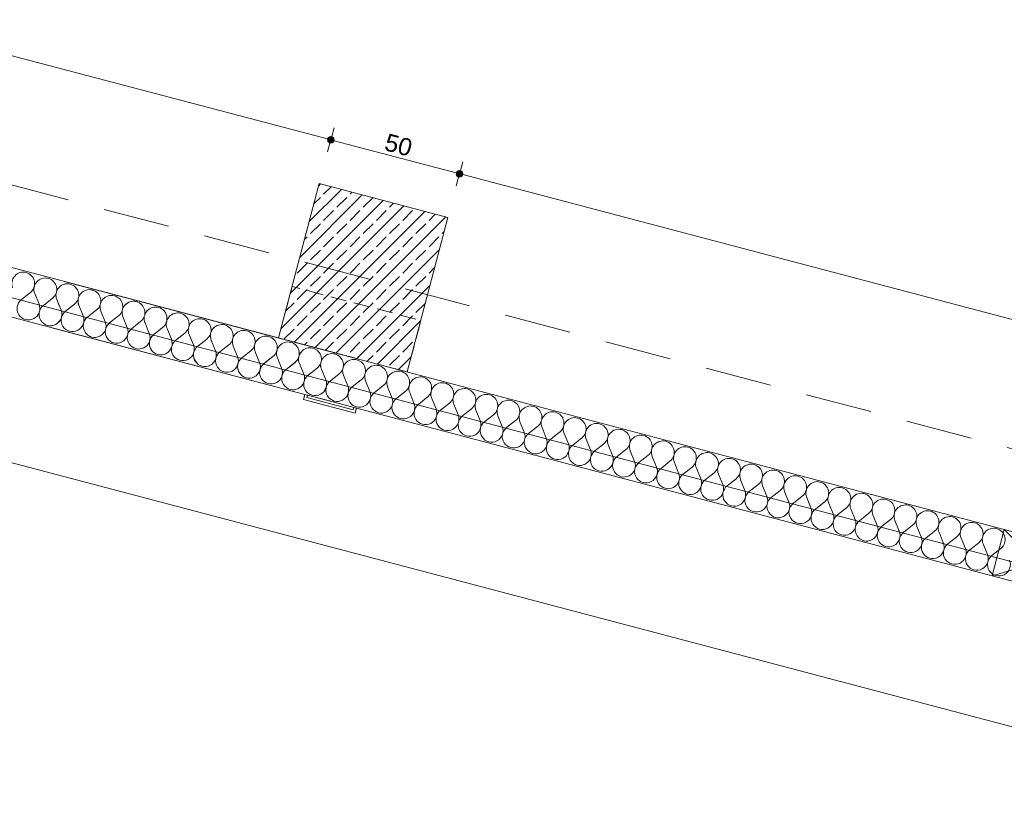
# Model space of a CAD drawing. Header units: millimetres. Extents: x -176817 to 18864955, y -12996033 to 201123.
# Tile 37 of 256: x 67437 to 71136, y 14488 to 17410. Entities that reach past the tile are written whole.
import ezdxf
from ezdxf.enums import TextEntityAlignment as Align

# ---------------------------------------------------------------- set-up
doc = ezdxf.new("R2010")
doc.units = ezdxf.units.MM
doc.header["$MEASUREMENT"] = 0
for name, pattern in [('Krawędzie ukryte', [170, 120, -50]), ('Przerywana długa', [390, 250, -140]), ('Przerywana gęsta', [90, 60, -30])]:
    doc.linetypes.add(name, pattern=pattern)
for name, color, linetype in [('213-A Wymiarowanie wewnętrzne', 7, 'Continuous'), ('231-A Ściany zewnętrzne', 7, 'Continuous'), ('291-A Obróbka blacharska', 7, 'Continuous'), ('292-PPOŻ - Linie', 7, 'Continuous'), ('410-K Osie', 7, 'Continuous'), ('440-K Słupy', 7, 'Continuous')]:
    doc.layers.add(name, color=color, linetype=linetype)
doc.styles.add('STYL_AUTOMATYCZNY_4', font='arial.ttf')
doc.styles.add('STYL_AUTOMATYCZNY_8', font='ARIALN.TTF')
doc.dimstyles.new('STYL_AUTOMATYCZNY__2', dxfattribs={"dimtxt": 64.999998, "dimasz": 47.5, "dimexe": 0.18, "dimexo": 0.0625, "dimgap": 0, "dimtad": 1, "dimdec": 1, "dimlfac": 0.1, "dimzin": 0, "dimdsep": 46, "dimtxsty": 'STYL_AUTOMATYCZNY_4', "dimblk": 'ARROWHEAD_11', "dimblk1": 'ARROWHEAD_11', "dimblk2": 'ARROWHEAD_11', "dimcen": 0.09, "dimclrd": 1, "dimclre": 1, "dimclrt": 1, "dimazin": 0, "dimtfac": 1, "dimtdec": 4, "dimtmove": 0, "dimatfit": 3, "dimfxl": 0, "dimtolj": 1, "dimtzin": 0, "dimarcsym": 0})
doc.dimstyles.new('STYL_AUTOMATYCZNY__3', dxfattribs={"dimtxt": 64.999998, "dimasz": 47.5, "dimexe": 0.18, "dimexo": 0.0625, "dimgap": 0, "dimtad": 1, "dimdec": 1, "dimlfac": 0.1, "dimzin": 0, "dimdsep": 46, "dimtxsty": 'STYL_AUTOMATYCZNY_4', "dimblk": 'ARROWHEAD_11', "dimblk1": 'ARROWHEAD_11', "dimblk2": 'ARROWHEAD_11', "dimcen": 0.09, "dimclrd": 30, "dimclre": 30, "dimclrt": 30, "dimazin": 0, "dimtfac": 1, "dimtdec": 4, "dimtmove": 0, "dimatfit": 3, "dimfxl": 0, "dimtolj": 1, "dimtzin": 0, "dimarcsym": 0})

# ---------------------------------------------------------------- blocks, each defined once
blk = doc.blocks.new('Strop_49_2', base_point=(68409.3, 16214.2))
at = {"layer": '440-K Słupy', "color": 7, "linetype": 'Przerywana gęsta', "lineweight": 0, "flags": 128}
blk.add_lwpolyline([(68409.3, 16214.2), (68892.8, 16086.6), (68943.8, 16280), (68460.3, 16407.5)], close=True, dxfattribs=at)
blk = doc.blocks.new('*X1315')
at = {"layer": '231-A Ściany zewnętrzne', "color": 7, "linetype": 'Continuous', "lineweight": 0}
for p, q in [((67442.9, 16358.3), (67476.6, 16384.9)), ((67509.2, 16340.8), (67493.1, 16380.6)), ((67525.8, 16336.5), (67559.4, 16363.1)), ((67592.1, 16319), (67576, 16358.7)), ((67608.7, 16314.6), (67642.3, 16341.2)), ((67675, 16297.1), (67658.9, 16336.8)), ((67691.6, 16292.7), (67725.2, 16319.3)), ((67757.9, 16275.2), (67741.8, 16315)), ((67774.5, 16270.9), (67808.1, 16297.5)), ((67840.8, 16253.4), (67824.6, 16293.1)), ((67857.3, 16249), (67890.9, 16275.6)), ((67923.6, 16231.5), (67907.5, 16271.2)), ((67940.2, 16227.1), (67973.8, 16253.7)), ((68006.5, 16209.6), (67990.4, 16249.3)), ((68023.1, 16205.3), (68056.7, 16231.8)), ((68089.4, 16187.8), (68073.3, 16227.5)), ((68106, 16183.4), (68139.6, 16210)), ((68172.3, 16165.9), (68156.1, 16205.6)), ((68188.8, 16161.5), (68222.5, 16188.1)), ((68255.1, 16144), (68239, 16183.7)), ((68271.7, 16139.6), (68305.3, 16166.2)), ((68338, 16122.2), (68321.9, 16161.9)), ((68354.6, 16117.8), (68388.2, 16144.4)), ((68420.9, 16100.3), (68404.8, 16140)), ((68437.5, 16095.9), (68471.1, 16122.5)), ((68503.8, 16078.4), (68487.7, 16118.1)), ((68520.3, 16074), (68554, 16100.6)), ((68586.7, 16056.5), (68570.5, 16096.3)), ((68603.2, 16052.2), (68630.9, 16074.1))]:
    blk.add_line(p, q, dxfattribs=at)
for centre, start, end in [((67450, 16418.5), 75.218, 202.0879), ((67450, 16418.5), 308.3481, 75.218), ((67532.8, 16396.7), 75.218, 202.0879), ((67532.8, 16396.7), 308.3481, 75.218), ((67615.7, 16374.8), 75.218, 202.0879), ((67615.7, 16374.8), 308.3481, 75.218), ((67698.6, 16352.9), 75.218, 202.0879), ((67698.6, 16352.9), 308.3481, 75.218), ((67469.5, 16324.7), 128.3481, 22.0879), ((67781.5, 16331.1), 75.218, 202.0879), ((67781.5, 16331.1), 308.3481, 75.218), ((67552.4, 16302.9), 128.3481, 22.0879), ((67864.4, 16309.2), 75.218, 202.0879), ((67864.4, 16309.2), 308.3481, 75.218), ((67947.2, 16287.3), 75.218, 202.0879), ((67947.2, 16287.3), 308.3481, 75.218), ((67635.3, 16281), 128.3481, 22.0879), ((67718.2, 16259.1), 128.3481, 22.0879), ((68030.1, 16265.5), 75.218, 202.0879), ((68030.1, 16265.5), 308.3481, 75.218), ((68113, 16243.6), 75.218, 202.0879), ((68113, 16243.6), 308.3481, 75.218), ((67801, 16237.3), 128.3481, 22.0879), ((67883.9, 16215.4), 128.3481, 22.0879), ((68195.9, 16221.7), 75.218, 202.0879), ((68195.9, 16221.7), 308.3481, 75.218), ((68278.7, 16199.9), 75.218, 202.0879), ((67966.8, 16193.5), 128.3481, 22.0879), ((68049.7, 16171.6), 128.3481, 22.0879), ((68278.7, 16199.9), 308.3481, 75.218), ((68361.6, 16178), 75.218, 202.0879), ((68361.6, 16178), 308.3481, 75.218), ((68132.6, 16149.8), 128.3481, 22.0879), ((68444.5, 16156.1), 75.218, 202.0879), ((68444.5, 16156.1), 308.3481, 75.218), ((68527.4, 16134.2), 75.218, 202.0879), ((68527.4, 16134.2), 308.3481, 75.218), ((68215.4, 16127.9), 128.3481, 22.0879), ((68298.3, 16106), 128.3481, 22.0879), ((68610.2, 16112.4), 75.218, 202.0879), ((68610.2, 16112.4), 31.2695, 75.218), ((68381.2, 16084.2), 128.3481, 22.0879), ((68464.1, 16062.3), 128.3481, 22.0879), ((68546.9, 16040.4), 128.3481, 22.0879), ((68629.8, 16018.6), 128.3481, 237.4004)]:
    blk.add_arc(centre, 42.9, start, end, dxfattribs=at)
blk = doc.blocks.new('Ściana_166_2', base_point=(37710.1, 24314.9))
at = {"layer": '231-A Ściany zewnętrzne', "color": 7, "linetype": 'Continuous', "lineweight": 0, "flags": 128}
for points in [[(68651, 16150.4), (55955.7, 19500.3)], [(63364.5, 17359.2), (68508.4, 16001.8)], [(68518.1, 15999.3), (68605.1, 15976.3)]]:
    blk.add_lwpolyline(points, dxfattribs=at)
at = {"layer": '231-A Ściany zewnętrzne', "color": 7, "lineweight": 0}
blk.add_blockref('*X1315', (0, 0), dxfattribs=at)
blk = doc.blocks.new('Słup_223_2', base_point=(68727.6, 16440.4))
at = {"layer": '440-K Słupy', "linetype": 'Continuous', "lineweight": 0, "true_color": 0x000000}
h = blk.add_hatch(dxfattribs=at)
h.set_pattern_fill('Beton_zbrojony_0002', color=18, style=0, pattern_type=2)
h.set_pattern_definition([(45, (0, 0), (-49.497475, 49.497475), []), (45, (-24.75, 24.75), (-49.497475, 49.497475), [52.5, -17.5])])
h.paths.add_polyline_path([(68562.4, 16794.3), (68409.3, 16214.2), (68651, 16150.4), (68892.8, 16086.6), (69045.8, 16666.7)])
at = {"layer": '440-K Słupy', "color": 7, "linetype": 'Continuous', "lineweight": 0, "flags": 128}
blk.add_lwpolyline([(68892.8, 16086.6), (69045.8, 16666.7), (68562.4, 16794.3), (68409.3, 16214.2)], dxfattribs=at)
blk = doc.blocks.new('Słup_224_2', base_point=(68605.1, 15976.3))
at = {"layer": '291-A Obróbka blacharska', "color": 7, "linetype": 'Continuous', "lineweight": 0, "flags": 128}
blk.add_lwpolyline([(68696.6, 15931.4), (68701.8, 15950.7), (68692.1, 15953.3), (68689.5, 15943.6), (68515.6, 15989.7), (68518.1, 15999.4), (68508.5, 16001.9), (68503.3, 15982.6)], close=True, dxfattribs=at)
blk = doc.blocks.new('*X2189')
at = {"layer": '231-A Ściany zewnętrzne', "color": 7, "linetype": 'Continuous', "lineweight": 0}
for p, q in [((67592.1, 16319), (67581.8, 16344.3)), ((67608.7, 16314.6), (67642.3, 16341.2)), ((67675, 16297.1), (67658.9, 16336.8)), ((67691.6, 16292.7), (67725.2, 16319.3)), ((67757.9, 16275.2), (67741.8, 16315)), ((67774.5, 16270.9), (67808.1, 16297.5)), ((67840.8, 16253.4), (67824.6, 16293.1)), ((67857.3, 16249), (67890.9, 16275.6)), ((67923.6, 16231.5), (67907.5, 16271.2)), ((67940.2, 16227.1), (67973.8, 16253.7)), ((68006.5, 16209.6), (67990.4, 16249.3)), ((68023.1, 16205.3), (68056.7, 16231.8)), ((68089.4, 16187.8), (68073.3, 16227.5)), ((68106, 16183.4), (68139.6, 16210)), ((68172.3, 16165.9), (68156.1, 16205.6)), ((68188.8, 16161.5), (68222.5, 16188.1)), ((68255.1, 16144), (68239, 16183.7)), ((68271.7, 16139.6), (68305.3, 16166.2)), ((68338, 16122.2), (68321.9, 16161.9)), ((68354.6, 16117.8), (68388.2, 16144.4)), ((68420.9, 16100.3), (68404.8, 16140)), ((68437.5, 16095.9), (68471.1, 16122.5)), ((68503.8, 16078.4), (68487.7, 16118.1)), ((68520.3, 16074), (68554, 16100.6)), ((68586.7, 16056.5), (68570.5, 16096.3)), ((68603.2, 16052.2), (68636.8, 16078.8)), ((68669.5, 16034.7), (68653.4, 16074.4)), ((68686.1, 16030.3), (68719.7, 16056.9)), ((68752.4, 16012.8), (68736.3, 16052.5)), ((68769, 16008.4), (68802.6, 16035)), ((68835.3, 15990.9), (68819.2, 16030.7)), ((68851.9, 15986.6), (68885.5, 16013.2)), ((68918.2, 15969.1), (68902, 16008.8)), ((68934.7, 15964.7), (68968.3, 15991.3)), ((69001, 15947.2), (68984.9, 15986.9)), ((69017.6, 15942.8), (69051.2, 15969.4)), ((69083.9, 15925.3), (69067.8, 15965)), ((69100.5, 15921), (69134.1, 15947.5)), ((69166.8, 15903.5), (69150.7, 15943.2)), ((69183.4, 15899.1), (69217, 15925.7)), ((69249.7, 15881.6), (69233.6, 15921.3)), ((69266.2, 15877.2), (69299.9, 15903.8)), ((69332.5, 15859.7), (69316.4, 15899.4)), ((69349.1, 15855.3), (69382.7, 15881.9)), ((69415.4, 15837.9), (69399.3, 15877.6)), ((69432, 15833.5), (69465.6, 15860.1)), ((69498.3, 15816), (69482.2, 15855.7)), ((69514.9, 15811.6), (69548.5, 15838.2)), ((69581.2, 15794.1), (69565.1, 15833.8)), ((69597.8, 15789.7), (69631.4, 15816.3)), ((69664.1, 15772.2), (69647.9, 15812)), ((69680.6, 15767.9), (69714.2, 15794.5)), ((69746.9, 15750.4), (69730.8, 15790.1)), ((69763.5, 15746), (69797.1, 15772.6)), ((69829.8, 15728.5), (69813.7, 15768.2)), ((69846.4, 15724.1), (69880, 15750.7)), ((69912.7, 15706.6), (69896.6, 15746.3)), ((69929.3, 15702.3), (69962.9, 15728.9)), ((69995.6, 15684.8), (69979.5, 15724.5)), ((70012.1, 15680.4), (70045.8, 15707)), ((70078.4, 15662.9), (70062.3, 15702.6)), ((70095, 15658.5), (70128.6, 15685.1)), ((70161.3, 15641), (70145.2, 15680.7)), ((70177.9, 15636.7), (70211.5, 15663.2)), ((70244.2, 15619.2), (70228.1, 15658.9)), ((70260.8, 15614.8), (70294.4, 15641.4)), ((70327.1, 15597.3), (70311, 15637)), ((70343.7, 15592.9), (70377.3, 15619.5)), ((70410, 15575.4), (70393.8, 15615.1)), ((70426.5, 15571), (70460.1, 15597.6)), ((70492.8, 15553.6), (70476.7, 15593.3)), ((70509.4, 15549.2), (70543, 15575.8)), ((70575.7, 15531.7), (70559.6, 15571.4)), ((70592.3, 15527.3), (70625.9, 15553.9)), ((70658.6, 15509.8), (70642.5, 15549.5)), ((70675.2, 15505.4), (70708.8, 15532)), ((70741.5, 15487.9), (70725.4, 15527.7)), ((70758, 15483.6), (70791.7, 15510.2)), ((70824.3, 15466.1), (70808.2, 15505.8)), ((70840.9, 15461.7), (70874.5, 15488.3)), ((70907.2, 15444.2), (70891.1, 15483.9)), ((70923.8, 15439.8), (70957.4, 15466.4)), ((70990.1, 15422.3), (70974, 15462)), ((71006.7, 15418), (71040.3, 15444.6)), ((71073, 15400.5), (71056.9, 15440.2)), ((71089.6, 15396.1), (71123.2, 15422.7))]:
    blk.add_line(p, q, dxfattribs=at)
for centre, start, end in [((67615.7, 16374.8), 75.218, 110.8965), ((67615.7, 16374.8), 308.3481, 75.218), ((67698.6, 16352.9), 75.218, 202.0879), ((67698.6, 16352.9), 308.3481, 75.218), ((67781.5, 16331.1), 75.218, 202.0879), ((67781.5, 16331.1), 308.3481, 75.218), ((67552.4, 16302.9), 279.8485, 22.0879), ((67864.4, 16309.2), 75.218, 202.0879), ((67864.4, 16309.2), 308.3481, 75.218), ((67947.2, 16287.3), 75.218, 202.0879), ((67947.2, 16287.3), 308.3481, 75.218), ((67635.3, 16281), 128.3481, 22.0879), ((67718.2, 16259.1), 128.3481, 22.0879), ((68030.1, 16265.5), 75.218, 202.0879), ((68030.1, 16265.5), 308.3481, 75.218), ((68113, 16243.6), 75.218, 202.0879), ((68113, 16243.6), 308.3481, 75.218), ((67801, 16237.3), 128.3481, 22.0879), ((67883.9, 16215.4), 128.3481, 22.0879), ((68195.9, 16221.7), 75.218, 202.0879), ((68195.9, 16221.7), 308.3481, 75.218), ((68278.7, 16199.9), 75.218, 202.0879), ((67966.8, 16193.5), 128.3481, 22.0879), ((68049.7, 16171.6), 128.3481, 22.0879), ((68278.7, 16199.9), 308.3481, 75.218), ((68361.6, 16178), 75.218, 202.0879), ((68361.6, 16178), 308.3481, 75.218), ((68132.6, 16149.8), 128.3481, 22.0879), ((68444.5, 16156.1), 75.218, 202.0879), ((68444.5, 16156.1), 308.3481, 75.218), ((68527.4, 16134.2), 75.218, 202.0879), ((68527.4, 16134.2), 308.3481, 75.218), ((68215.4, 16127.9), 128.3481, 22.0879), ((68298.3, 16106), 128.3481, 22.0879), ((68610.2, 16112.4), 75.218, 202.0879), ((68610.2, 16112.4), 308.3481, 75.218), ((68693.1, 16090.5), 75.218, 202.0879), ((68693.1, 16090.5), 308.3481, 75.218), ((68381.2, 16084.2), 128.3481, 22.0879), ((68464.1, 16062.3), 128.3481, 22.0879), ((68776, 16068.6), 75.218, 202.0879), ((68776, 16068.6), 308.3481, 75.218), ((68546.9, 16040.4), 128.3481, 22.0879), ((68858.9, 16046.8), 75.218, 202.0879), ((68858.9, 16046.8), 308.3481, 75.218), ((68941.8, 16024.9), 75.218, 202.0879), ((68941.8, 16024.9), 308.3481, 75.218), ((68629.8, 16018.6), 128.3481, 22.0879), ((68712.7, 15996.7), 128.3481, 22.0879), ((69024.6, 16003), 75.218, 202.0879), ((69024.6, 16003), 308.3481, 75.218), ((69107.5, 15981.2), 75.218, 202.0879), ((69107.5, 15981.2), 308.3481, 75.218), ((68795.6, 15974.8), 128.3481, 22.0879), ((68878.4, 15953), 128.3481, 22.0879), ((69190.4, 15959.3), 75.218, 202.0879), ((69190.4, 15959.3), 308.3481, 75.218), ((68961.3, 15931.1), 128.3481, 22.0879), ((69273.3, 15937.4), 75.218, 202.0879), ((69273.3, 15937.4), 308.3481, 75.218), ((69356.1, 15915.6), 75.218, 202.0879), ((69356.1, 15915.6), 308.3481, 75.218), ((69044.2, 15909.2), 128.3481, 22.0879), ((69127.1, 15887.3), 128.3481, 22.0879), ((69439, 15893.7), 75.218, 202.0879), ((69439, 15893.7), 308.3481, 75.218), ((69521.9, 15871.8), 75.218, 202.0879), ((69521.9, 15871.8), 308.3481, 75.218), ((69210, 15865.5), 128.3481, 22.0879), ((69292.8, 15843.6), 128.3481, 22.0879), ((69604.8, 15849.9), 75.218, 202.0879), ((69604.8, 15849.9), 308.3481, 75.218), ((69375.7, 15821.7), 128.3481, 22.0879), ((69687.7, 15828.1), 75.218, 202.0879), ((69687.7, 15828.1), 308.3481, 75.218), ((69770.5, 15806.2), 75.218, 202.0879), ((69770.5, 15806.2), 308.3481, 75.218), ((69458.6, 15799.9), 128.3481, 22.0879), ((69541.5, 15778), 128.3481, 22.0879), ((69853.4, 15784.3), 75.218, 202.0879), ((69853.4, 15784.3), 308.3481, 75.218), ((69936.3, 15762.5), 75.218, 202.0879), ((69936.3, 15762.5), 308.3481, 75.218), ((69624.3, 15756.1), 128.3481, 22.0879), ((69707.2, 15734.3), 128.3481, 22.0879), ((70019.2, 15740.6), 75.218, 202.0879), ((70019.2, 15740.6), 308.3481, 75.218), ((70102, 15718.7), 75.218, 202.0879), ((69790.1, 15712.4), 128.3481, 22.0879), ((69873, 15690.5), 128.3481, 22.0879), ((70102, 15718.7), 308.3481, 75.218), ((70184.9, 15696.9), 75.218, 202.0879), ((70184.9, 15696.9), 308.3481, 75.218), ((69955.9, 15668.7), 128.3481, 22.0879), ((70267.8, 15675), 75.218, 202.0879), ((70267.8, 15675), 308.3481, 75.218), ((70350.7, 15653.1), 75.218, 202.0879), ((70350.7, 15653.1), 308.3481, 75.218), ((70038.7, 15646.8), 128.3481, 22.0879), ((70121.6, 15624.9), 128.3481, 22.0879), ((70433.6, 15631.2), 75.218, 202.0879), ((70433.6, 15631.2), 308.3481, 75.218), ((70516.4, 15609.4), 75.218, 202.0879), ((70516.4, 15609.4), 308.3481, 75.218), ((70204.5, 15603), 128.3481, 22.0879), ((70287.4, 15581.2), 128.3481, 22.0879), ((70599.3, 15587.5), 75.218, 202.0879), ((70599.3, 15587.5), 308.3481, 75.218), ((70370.2, 15559.3), 128.3481, 22.0879), ((70682.2, 15565.6), 75.218, 202.0879), ((70682.2, 15565.6), 308.3481, 75.218), ((70765.1, 15543.8), 75.218, 202.0879), ((70765.1, 15543.8), 308.3481, 75.218), ((70453.1, 15537.4), 128.3481, 22.0879), ((70536, 15515.6), 128.3481, 22.0879), ((70847.9, 15521.9), 75.218, 202.0879), ((70847.9, 15521.9), 308.3481, 75.218), ((70930.8, 15500), 75.218, 202.0879), ((70930.8, 15500), 308.3481, 75.218), ((70618.9, 15493.7), 128.3481, 22.0879), ((70701.8, 15471.8), 128.3481, 22.0879), ((71013.7, 15478.2), 75.218, 202.0879), ((71013.7, 15478.2), 308.3481, 75.218), ((70784.6, 15450), 128.3481, 22.0879), ((71096.6, 15456.3), 75.218, 202.0879), ((71096.6, 15456.3), 308.3481, 75.218), ((70867.5, 15428.1), 128.3481, 22.0879), ((70950.4, 15406.2), 128.3481, 22.0879), ((71033.3, 15384.4), 128.3481, 22.0879), ((71116.1, 15362.5), 128.3481, 22.0879)]:
    blk.add_arc(centre, 42.9, start, end, dxfattribs=at)
blk = doc.blocks.new('Ściana_285_2', base_point=(67603.6, 16426.8))
at = {"layer": '231-A Ściany zewnętrzne', "color": 7, "linetype": 'Continuous', "lineweight": 0, "flags": 128}
for points in [[(71136.1, 15494.6), (67603.6, 16426.8)], [(67557.7, 16252.7), (68508.4, 16001.8)], [(68518.1, 15999.3), (71090.2, 15320.6)]]:
    blk.add_lwpolyline(points, dxfattribs=at)
at = {"layer": '231-A Ściany zewnętrzne', "color": 7, "lineweight": 0}
blk.add_blockref('*X2189', (0, 0), dxfattribs=at)
blk = doc.blocks.new('Otwór_199_2')
at = {"layer": '231-A Ściany zewnętrzne', "color": 7, "linetype": 'Krawędzie ukryte', "lineweight": 0}
for p, q in [((71136.1, 15494.6), (71380.2, 15244)), ((71090.2, 15320.6), (71426.2, 15418.1))]:
    blk.add_line(p, q, dxfattribs=at)
at = {"layer": '231-A Ściany zewnętrzne', "color": 7, "linetype": 'Continuous', "lineweight": 0, "flags": 128}
for points in [[(71136.1, 15494.6), (71090.2, 15320.6)], [(71426.2, 15418.1), (71136.1, 15494.6)], [(71380.2, 15244), (71426.2, 15418.1)], [(71090.2, 15320.6), (71380.2, 15244)]]:
    blk.add_lwpolyline(points, dxfattribs=at)
blk = doc.blocks.new('*D2952')
at = {"layer": '292-PPOŻ - Linie', "linetype": 'Continuous', "lineweight": 0}
for points in [[(31947.2, 25098.2), (31948.1, 25093.4), (31950.8, 25089.3), (31954.9, 25086.6), (31959.7, 25085.7), (31964.4, 25086.6), (31968.5, 25089.3), (31971.2, 25093.4), (31972.2, 25098.2), (31971.2, 25102.9), (31968.5, 25107), (31964.4, 25109.7), (31959.7, 25110.7), (31954.9, 25109.7), (31950.8, 25107), (31948.1, 25102.9)], [(81474.9, 12029), (81475.9, 12024.2), (81478.6, 12020.2), (81482.7, 12017.5), (81487.4, 12016.5), (81492.2, 12017.5), (81496.3, 12020.2), (81499, 12024.2), (81499.9, 12029), (81499, 12033.8), (81496.3, 12037.9), (81492.2, 12040.6), (81487.4, 12041.5), (81482.7, 12040.6), (81478.6, 12037.9), (81475.9, 12033.8)]]:
    blk.add_hatch(color=1, dxfattribs=at).paths.add_polyline_path(points)
at = {"layer": '292-PPOŻ - Linie', "color": 1, "linetype": 'Continuous', "lineweight": 0}
for p, q in [((31962.8, 25110.2), (31971.6, 25143.5)), ((31935.5, 25104.5), (31947.6, 25101.3)), ((31947.7, 25052.8), (31956.5, 25086.1)), ((31971.7, 25095), (81475.3, 12032.2)), ((81490.6, 12041.1), (81499.4, 12074.4)), ((81499.5, 12025.8), (81511.6, 12022.6)), ((81475.5, 11983.7), (81484.2, 12016.9))]:
    blk.add_line(p, q, dxfattribs=at)
for centre in [(31959.7, 25098.2), (81487.4, 12029)]:
    blk.add_circle(centre, 12.5, dxfattribs=at)
at = {"layer": '292-PPOŻ - Linie', "color": 1, "lineweight": 0, "insert": (56583.1, 18614.1), "char_height": 65, "attachment_point": 7, "rotation": 345.218, "style": 'STYL_AUTOMATYCZNY_4'}
blk.add_mtext('\\A1;{\\pql;\\fArial|b0|i0|c238|p0;\\W1.000000;5\xa0122,3}', dxfattribs=at)
blk = doc.blocks.new('ARROWHEAD_11')
at = {"color": 0, "linetype": 'Continuous', "lineweight": 0}
blk.add_line((0, 0), (-1, 0), dxfattribs=at)
at = {"color": 0, "linetype": 'Continuous', "lineweight": 0, "const_width": 0.25, "flags": 128}
blk.add_lwpolyline([(-0.125, 0, 1), (0.125, 0, 1)], format="xyb", close=True, dxfattribs=at)
blk = doc.blocks.new('*D3137')
at = {"layer": '213-A Wymiarowanie wewnętrzne', "linetype": 'Continuous', "lineweight": 200}
for points in [[(63923.1, 18191), (63924.1, 18186.2), (63926.8, 18182.2), (63930.9, 18179.4), (63935.6, 18178.5), (63940.4, 18179.4), (63944.5, 18182.2), (63947.2, 18186.2), (63948.1, 18191), (63947.2, 18195.8), (63944.5, 18199.8), (63940.4, 18202.5), (63935.6, 18203.5), (63930.9, 18202.5), (63926.8, 18199.8), (63924.1, 18195.8)], [(68593.3, 16958.7), (68594.2, 16953.9), (68596.9, 16949.8), (68601, 16947.1), (68605.8, 16946.2), (68610.6, 16947.1), (68614.6, 16949.8), (68617.3, 16953.9), (68618.3, 16958.7), (68617.3, 16963.5), (68614.6, 16967.5), (68610.6, 16970.2), (68605.8, 16971.2), (68601, 16970.2), (68596.9, 16967.5), (68594.2, 16963.5)]]:
    blk.add_hatch(color=30, dxfattribs=at).paths.add_polyline_path(points)
at = {"layer": '213-A Wymiarowanie wewnętrzne', "color": 30, "linetype": 'Continuous', "lineweight": 0}
for p, q in [((63938.8, 18203.1), (63947.6, 18236.3)), ((63923.7, 18145.7), (63932.5, 18178.9)), ((63947.7, 18187.8), (68593.7, 16961.9))]:
    blk.add_line(p, q, dxfattribs=at)
blk.add_circle((63935.6, 18191), 12.5, dxfattribs=at)
at = {"layer": '213-A Wymiarowanie wewnętrzne', "color": 30, "lineweight": 200, "insert": (66202.1, 17606.4), "char_height": 65, "attachment_point": 7, "rotation": 345.218, "style": 'STYL_AUTOMATYCZNY_4'}
blk.add_mtext('\\A1;{\\pql;\\fArial|b0|i0|c238|p0;\\W1.000000;483}', dxfattribs=at)
blk = doc.blocks.new('*D3138')
at = {"layer": '213-A Wymiarowanie wewnętrzne', "linetype": 'Continuous', "lineweight": 200}
for points in [[(68593.3, 16958.7), (68594.2, 16953.9), (68596.9, 16949.8), (68601, 16947.1), (68605.8, 16946.2), (68610.6, 16947.1), (68614.6, 16949.8), (68617.3, 16953.9), (68618.3, 16958.7), (68617.3, 16963.5), (68614.6, 16967.5), (68610.6, 16970.2), (68605.8, 16971.2), (68601, 16970.2), (68596.9, 16967.5), (68594.2, 16963.5)], [(69076.7, 16831.1), (69077.7, 16826.3), (69080.4, 16822.3), (69084.4, 16819.5), (69089.2, 16818.6), (69094, 16819.5), (69098.1, 16822.3), (69100.8, 16826.3), (69101.7, 16831.1), (69100.8, 16835.9), (69098.1, 16839.9), (69094, 16842.6), (69089.2, 16843.6), (69084.4, 16842.6), (69080.4, 16839.9), (69077.7, 16835.9)]]:
    blk.add_hatch(color=30, dxfattribs=at).paths.add_polyline_path(points)
at = {"layer": '213-A Wymiarowanie wewnętrzne', "color": 30, "linetype": 'Continuous', "lineweight": 0}
for p, q in [((68609, 16970.8), (68617.7, 17004)), ((68593.8, 16913.3), (68602.6, 16946.6)), ((68617.9, 16955.5), (69077.1, 16834.3)), ((69092.4, 16843.2), (69101.2, 16876.4))]:
    blk.add_line(p, q, dxfattribs=at)
blk.add_circle((68605.8, 16958.7), 12.5, dxfattribs=at)
at = {"layer": '213-A Wymiarowanie wewnętrzne', "color": 30, "lineweight": 200, "insert": (68802.9, 16920.1), "char_height": 65, "attachment_point": 7, "rotation": 345.218, "style": 'STYL_AUTOMATYCZNY_4'}
blk.add_mtext('\\A1;{\\pql;\\fArial|b0|i0|c238|p0;\\W1.000000;50}', dxfattribs=at)
blk = doc.blocks.new('*D3139')
at = {"layer": '213-A Wymiarowanie wewnętrzne', "linetype": 'Continuous', "lineweight": 200}
for points in [[(69076.7, 16831.1), (69077.7, 16826.3), (69080.4, 16822.3), (69084.4, 16819.5), (69089.2, 16818.6), (69094, 16819.5), (69098.1, 16822.3), (69100.8, 16826.3), (69101.7, 16831.1), (69100.8, 16835.9), (69098.1, 16839.9), (69094, 16842.6), (69089.2, 16843.6), (69084.4, 16842.6), (69080.4, 16839.9), (69077.7, 16835.9)], [(73756.5, 15596.2), (73757.5, 15591.4), (73760.2, 15587.4), (73764.3, 15584.7), (73769, 15583.7), (73773.8, 15584.7), (73777.9, 15587.4), (73780.6, 15591.4), (73781.5, 15596.2), (73780.6, 15601), (73777.9, 15605.1), (73773.8, 15607.8), (73769, 15608.7), (73764.3, 15607.8), (73760.2, 15605.1), (73757.5, 15601)]]:
    blk.add_hatch(color=30, dxfattribs=at).paths.add_polyline_path(points)
at = {"layer": '213-A Wymiarowanie wewnętrzne', "color": 30, "linetype": 'Continuous', "lineweight": 0}
for p, q in [((69092.4, 16843.2), (69101.2, 16876.4)), ((69077.3, 16785.8), (69086, 16819)), ((69101.3, 16827.9), (73756.9, 15599.4))]:
    blk.add_line(p, q, dxfattribs=at)
blk.add_circle((69089.2, 16831.1), 12.5, dxfattribs=at)
at = {"layer": '213-A Wymiarowanie wewnętrzne', "color": 30, "lineweight": 200, "insert": (71360.5, 16245.2), "char_height": 65, "attachment_point": 7, "rotation": 345.218, "style": 'STYL_AUTOMATYCZNY_4'}
blk.add_mtext('\\A1;{\\pql;\\fArial|b0|i0|c238|p0;\\W1.000000;484}', dxfattribs=at)
blk = doc.blocks.new('*D3222')
at = {"layer": '213-A Wymiarowanie wewnętrzne', "linetype": 'Continuous', "lineweight": 200}
for points in [[(112946.5, 21161.4), (112947.4, 21156.6), (112950.1, 21152.6), (112954.2, 21149.9), (112959, 21148.9), (112963.8, 21149.9), (112967.8, 21152.6), (112970.5, 21156.6), (112971.5, 21161.4), (112970.5, 21166.2), (112967.8, 21170.3), (112963.8, 21173), (112959, 21173.9), (112954.2, 21173), (112950.1, 21170.3), (112947.4, 21166.2)], [(108979, 6126.1), (108980, 6121.3), (108982.7, 6117.2), (108986.7, 6114.5), (108991.5, 6113.6), (108996.3, 6114.5), (109000.4, 6117.2), (109003.1, 6121.3), (109004, 6126.1), (109003.1, 6130.9), (109000.4, 6134.9), (108996.3, 6137.6), (108991.5, 6138.6), (108986.7, 6137.6), (108982.7, 6134.9), (108980, 6130.9)]]:
    blk.add_hatch(color=30, dxfattribs=at).paths.add_polyline_path(points)
at = {"layer": '213-A Wymiarowanie wewnętrzne', "color": 30, "linetype": 'Continuous', "lineweight": 0}
for p, q in [((112913.6, 21173.4), (112946.9, 21164.6)), ((112955.8, 21149.3), (108994.7, 6138.2)), ((112971.1, 21158.2), (113004.3, 21149.5))]:
    blk.add_line(p, q, dxfattribs=at)
blk.add_circle((112959, 21161.4), 12.5, dxfattribs=at)
at = {"layer": '213-A Wymiarowanie wewnętrzne', "color": 30, "lineweight": 200, "insert": (110934.2, 13539.2), "char_height": 65, "attachment_point": 7, "rotation": 75.218, "style": 'STYL_AUTOMATYCZNY_4'}
blk.add_mtext('\\A1;{\\pql;\\fArial|b0|i0|c238|p0;\\W1.000000;1\xa0555}', dxfattribs=at)
blk = doc.blocks.new('*D3223')
at = {"layer": '213-A Wymiarowanie wewnętrzne', "linetype": 'Continuous', "lineweight": 200}
for points in [[(108979, 6126.1), (108980, 6121.3), (108982.7, 6117.2), (108986.7, 6114.5), (108991.5, 6113.6), (108996.3, 6114.5), (109000.4, 6117.2), (109003.1, 6121.3), (109004, 6126.1), (109003.1, 6130.9), (109000.4, 6134.9), (108996.3, 6137.6), (108991.5, 6138.6), (108986.7, 6137.6), (108982.7, 6134.9), (108980, 6130.9)], [(108825.9, 5545.9), (108826.9, 5541.1), (108829.6, 5537.1), (108833.7, 5534.4), (108838.4, 5533.4), (108843.2, 5534.4), (108847.3, 5537.1), (108850, 5541.1), (108850.9, 5545.9), (108850, 5550.7), (108847.3, 5554.8), (108843.2, 5557.5), (108838.4, 5558.4), (108833.7, 5557.5), (108829.6, 5554.8), (108826.9, 5550.7)]]:
    blk.add_hatch(color=30, dxfattribs=at).paths.add_polyline_path(points)
at = {"layer": '213-A Wymiarowanie wewnętrzne', "color": 30, "linetype": 'Continuous', "lineweight": 0}
for p, q in [((108988.3, 6114), (108841.6, 5558)), ((108946.2, 6138), (108979.4, 6129.3)), ((109003.6, 6122.9), (109036.8, 6114.1)), ((108793.1, 5557.9), (108826.4, 5549.1)), ((108835.2, 5533.8), (108832.1, 5521.8)), ((108850.5, 5542.7), (108883.8, 5534))]:
    blk.add_line(p, q, dxfattribs=at)
for centre in [(108991.5, 6126.1), (108838.4, 5545.9)]:
    blk.add_circle(centre, 12.5, dxfattribs=at)
at = {"layer": '213-A Wymiarowanie wewnętrzne', "color": 30, "lineweight": 200, "insert": (108889.8, 5791.4), "char_height": 65, "attachment_point": 7, "rotation": 75.218, "style": 'STYL_AUTOMATYCZNY_4'}
blk.add_mtext('\\A1;{\\pql;\\fArial|b0|i0|c238|p0;\\W1.000000;60}', dxfattribs=at)
blk = doc.blocks.new('*D3227')
at = {"layer": '213-A Wymiarowanie wewnętrzne', "linetype": 'Continuous', "lineweight": 200}
for points in [[(153564.5, 49744.1), (153565.4, 49739.3), (153568.1, 49735.2), (153572.2, 49732.5), (153577, 49731.6), (153581.8, 49732.5), (153585.8, 49735.2), (153588.5, 49739.3), (153589.5, 49744.1), (153588.5, 49748.9), (153585.8, 49752.9), (153581.8, 49755.6), (153577, 49756.6), (153572.2, 49755.6), (153568.1, 49752.9), (153565.4, 49748.9)], [(144047.7, 13678.6), (144048.6, 13673.8), (144051.4, 13669.7), (144055.4, 13667), (144060.2, 13666.1), (144065, 13667), (144069, 13669.7), (144071.7, 13673.8), (144072.7, 13678.6), (144071.7, 13683.3), (144069, 13687.4), (144065, 13690.1), (144060.2, 13691.1), (144055.4, 13690.1), (144051.4, 13687.4), (144048.6, 13683.3)]]:
    blk.add_hatch(color=30, dxfattribs=at).paths.add_polyline_path(points)
at = {"layer": '213-A Wymiarowanie wewnętrzne', "color": 30, "linetype": 'Continuous', "lineweight": 0}
for p, q in [((153573.8, 49732), (144063.4, 13690.6)), ((153531.6, 49756), (153564.9, 49747.3)), ((153589.1, 49740.9), (153622.3, 49732.1))]:
    blk.add_line(p, q, dxfattribs=at)
blk.add_circle((153577, 49744.1), 12.5, dxfattribs=at)
at = {"layer": '213-A Wymiarowanie wewnętrzne', "color": 30, "lineweight": 200, "insert": (148777.6, 31606.8), "char_height": 65, "attachment_point": 7, "rotation": 75.218, "style": 'STYL_AUTOMATYCZNY_4'}
blk.add_mtext('\\A1;{\\pql;\\fArial|b0|i0|c238|p0;\\W1.000000;3\xa0730}', dxfattribs=at)
blk = doc.blocks.new('*D3228')
at = {"layer": '213-A Wymiarowanie wewnętrzne', "linetype": 'Continuous', "lineweight": 200}
for points in [[(144047.7, 13678.6), (144048.6, 13673.8), (144051.4, 13669.7), (144055.4, 13667), (144060.2, 13666.1), (144065, 13667), (144069, 13669.7), (144071.7, 13673.8), (144072.7, 13678.6), (144071.7, 13683.3), (144069, 13687.4), (144065, 13690.1), (144060.2, 13691.1), (144055.4, 13690.1), (144051.4, 13687.4), (144048.6, 13683.3)], [(143869.1, 13001.7), (143870, 12996.9), (143872.8, 12992.9), (143876.8, 12990.2), (143881.6, 12989.2), (143886.4, 12990.2), (143890.4, 12992.9), (143893.1, 12996.9), (143894.1, 13001.7), (143893.1, 13006.5), (143890.4, 13010.6), (143886.4, 13013.3), (143881.6, 13014.2), (143876.8, 13013.3), (143872.8, 13010.6), (143870, 13006.5)]]:
    blk.add_hatch(color=30, dxfattribs=at).paths.add_polyline_path(points)
at = {"layer": '213-A Wymiarowanie wewnętrzne', "color": 30, "linetype": 'Continuous', "lineweight": 0}
for p, q in [((144014.9, 13690.5), (144048.1, 13681.7)), ((144057, 13666.5), (143884.8, 13013.8)), ((144072.3, 13675.4), (144105.5, 13666.6))]:
    blk.add_line(p, q, dxfattribs=at)
blk.add_circle((144060.2, 13678.6), 12.5, dxfattribs=at)
at = {"layer": '213-A Wymiarowanie wewnętrzne', "color": 30, "lineweight": 200, "insert": (143945.7, 13295.5), "char_height": 65, "attachment_point": 7, "rotation": 75.218, "style": 'STYL_AUTOMATYCZNY_4'}
blk.add_mtext('\\A1;{\\pql;\\fArial|b0|i0|c238|p0;\\W1.000000;70}', dxfattribs=at)
blk = doc.blocks.new('*D3229')
at = {"layer": '213-A Wymiarowanie wewnętrzne', "linetype": 'Continuous', "lineweight": 200}
for points in [[(143869.1, 13001.7), (143870, 12996.9), (143872.8, 12992.9), (143876.8, 12990.2), (143881.6, 12989.2), (143886.4, 12990.2), (143890.4, 12992.9), (143893.1, 12996.9), (143894.1, 13001.7), (143893.1, 13006.5), (143890.4, 13010.6), (143886.4, 13013.3), (143881.6, 13014.2), (143876.8, 13013.3), (143872.8, 13010.6), (143870, 13006.5)], [(139901.6, -2033.6), (139902.6, -2038.4), (139905.3, -2042.5), (139909.4, -2045.2), (139914.1, -2046.1), (139918.9, -2045.2), (139923, -2042.5), (139925.7, -2038.4), (139926.6, -2033.6), (139925.7, -2028.8), (139923, -2024.8), (139918.9, -2022.1), (139914.1, -2021.1), (139909.4, -2022.1), (139905.3, -2024.8), (139902.6, -2028.8)]]:
    blk.add_hatch(color=30, dxfattribs=at).paths.add_polyline_path(points)
at = {"layer": '213-A Wymiarowanie wewnętrzne', "color": 30, "linetype": 'Continuous', "lineweight": 0}
for p, q in [((143878.4, 12989.6), (139917.3, -2021.5)), ((143836.3, 13013.7), (143869.5, 13004.9)), ((143893.7, 12998.5), (143926.9, 12989.8))]:
    blk.add_line(p, q, dxfattribs=at)
blk.add_circle((143881.6, 13001.7), 12.5, dxfattribs=at)
at = {"layer": '213-A Wymiarowanie wewnętrzne', "color": 30, "lineweight": 200, "insert": (141856.8, 5379.5), "char_height": 65, "attachment_point": 7, "rotation": 75.218, "style": 'STYL_AUTOMATYCZNY_4'}
blk.add_mtext('\\A1;{\\pql;\\fArial|b0|i0|c238|p0;\\W1.000000;1\xa0555}', dxfattribs=at)
blk = doc.blocks.new('*D3230')
at = {"layer": '213-A Wymiarowanie wewnętrzne', "linetype": 'Continuous', "lineweight": 200}
for points in [[(139901.6, -2033.6), (139902.6, -2038.4), (139905.3, -2042.5), (139909.4, -2045.2), (139914.1, -2046.1), (139918.9, -2045.2), (139923, -2042.5), (139925.7, -2038.4), (139926.6, -2033.6), (139925.7, -2028.8), (139923, -2024.8), (139918.9, -2022.1), (139914.1, -2021.1), (139909.4, -2022.1), (139905.3, -2024.8), (139902.6, -2028.8)], [(139748.6, -2613.8), (139749.5, -2618.6), (139752.2, -2622.6), (139756.3, -2625.3), (139761.1, -2626.3), (139765.8, -2625.3), (139769.9, -2622.6), (139772.6, -2618.6), (139773.6, -2613.8), (139772.6, -2609), (139769.9, -2604.9), (139765.8, -2602.2), (139761.1, -2601.3), (139756.3, -2602.2), (139752.2, -2604.9), (139749.5, -2609)]]:
    blk.add_hatch(color=30, dxfattribs=at).paths.add_polyline_path(points)
at = {"layer": '213-A Wymiarowanie wewnętrzne', "color": 30, "linetype": 'Continuous', "lineweight": 0}
for p, q in [((139868.8, -2021.7), (139902.1, -2030.4)), ((139911, -2045.7), (139764.2, -2601.7)), ((139926.2, -2036.8), (139959.5, -2045.6)), ((139715.7, -2601.8), (139749, -2610.6)), ((139757.9, -2625.9), (139754.7, -2637.9)), ((139773.1, -2617), (139806.4, -2625.7))]:
    blk.add_line(p, q, dxfattribs=at)
for centre in [(139914.1, -2033.6), (139761.1, -2613.8)]:
    blk.add_circle(centre, 12.5, dxfattribs=at)
at = {"layer": '213-A Wymiarowanie wewnętrzne', "color": 30, "lineweight": 200, "insert": (139812.4, -2368.3), "char_height": 65, "attachment_point": 7, "rotation": 75.218, "style": 'STYL_AUTOMATYCZNY_4'}
blk.add_mtext('\\A1;{\\pql;\\fArial|b0|i0|c238|p0;\\W1.000000;60}', dxfattribs=at)
blk = doc.blocks.new('*D3234')
at = {"layer": '213-A Wymiarowanie wewnętrzne', "linetype": 'Continuous', "lineweight": 200}
for points in [[(167574.7, 46047.1), (167575.7, 46042.3), (167578.4, 46038.3), (167582.5, 46035.6), (167587.2, 46034.6), (167592, 46035.6), (167596.1, 46038.3), (167598.8, 46042.3), (167599.7, 46047.1), (167598.8, 46051.9), (167596.1, 46055.9), (167592, 46058.7), (167587.2, 46059.6), (167582.5, 46058.7), (167578.4, 46055.9), (167575.7, 46051.9)], [(158058, 9981.6), (158058.9, 9976.8), (158061.6, 9972.8), (158065.7, 9970.1), (158070.5, 9969.1), (158075.3, 9970.1), (158079.3, 9972.8), (158082, 9976.8), (158083, 9981.6), (158082, 9986.4), (158079.3, 9990.4), (158075.3, 9993.1), (158070.5, 9994.1), (158065.7, 9993.1), (158061.6, 9990.4), (158058.9, 9986.4)]]:
    blk.add_hatch(color=30, dxfattribs=at).paths.add_polyline_path(points)
at = {"layer": '213-A Wymiarowanie wewnętrzne', "color": 30, "linetype": 'Continuous', "lineweight": 0}
blk.add_line((167584.1, 46035), (158073.7, 9993.7), dxfattribs=at)
at = {"layer": '213-A Wymiarowanie wewnętrzne', "color": 30, "lineweight": 200, "insert": (162787.8, 27909.8), "char_height": 65, "attachment_point": 7, "rotation": 75.218, "style": 'STYL_AUTOMATYCZNY_4'}
blk.add_mtext('\\A1;{\\pql;\\fArial|b0|i0|c238|p0;\\W1.000000;3\xa0730}', dxfattribs=at)
blk = doc.blocks.new('*D3235')
at = {"layer": '213-A Wymiarowanie wewnętrzne', "linetype": 'Continuous', "lineweight": 200}
for points in [[(158058, 9981.6), (158058.9, 9976.8), (158061.6, 9972.8), (158065.7, 9970.1), (158070.5, 9969.1), (158075.3, 9970.1), (158079.3, 9972.8), (158082, 9976.8), (158083, 9981.6), (158082, 9986.4), (158079.3, 9990.4), (158075.3, 9993.1), (158070.5, 9994.1), (158065.7, 9993.1), (158061.6, 9990.4), (158058.9, 9986.4)], [(157879.4, 9304.8), (157880.3, 9300), (157883, 9295.9), (157887.1, 9293.2), (157891.9, 9292.3), (157896.7, 9293.2), (157900.7, 9295.9), (157903.4, 9300), (157904.4, 9304.8), (157903.4, 9309.6), (157900.7, 9313.6), (157896.7, 9316.3), (157891.9, 9317.3), (157887.1, 9316.3), (157883, 9313.6), (157880.3, 9309.6)]]:
    blk.add_hatch(color=30, dxfattribs=at).paths.add_polyline_path(points)
at = {"layer": '213-A Wymiarowanie wewnętrzne', "color": 30, "linetype": 'Continuous', "lineweight": 0}
for p, q in [((158025.2, 9993.6), (158058.4, 9984.8)), ((158067.3, 9969.5), (157895.1, 9316.9)), ((158082.6, 9978.4), (158115.8, 9969.6))]:
    blk.add_line(p, q, dxfattribs=at)
blk.add_circle((158070.5, 9981.6), 12.5, dxfattribs=at)
at = {"layer": '213-A Wymiarowanie wewnętrzne', "color": 30, "lineweight": 200, "insert": (157956, 9598.6), "char_height": 65, "attachment_point": 7, "rotation": 75.218, "style": 'STYL_AUTOMATYCZNY_4'}
blk.add_mtext('\\A1;{\\pql;\\fArial|b0|i0|c238|p0;\\W1.000000;70}', dxfattribs=at)
blk = doc.blocks.new('*D3236')
at = {"layer": '213-A Wymiarowanie wewnętrzne', "linetype": 'Continuous', "lineweight": 200}
for points in [[(157879.4, 9304.8), (157880.3, 9300), (157883, 9295.9), (157887.1, 9293.2), (157891.9, 9292.3), (157896.7, 9293.2), (157900.7, 9295.9), (157903.4, 9300), (157904.4, 9304.8), (157903.4, 9309.6), (157900.7, 9313.6), (157896.7, 9316.3), (157891.9, 9317.3), (157887.1, 9316.3), (157883, 9313.6), (157880.3, 9309.6)], [(153911.9, -5730.6), (153912.9, -5735.4), (153915.6, -5739.4), (153919.6, -5742.1), (153924.4, -5743.1), (153929.2, -5742.1), (153933.3, -5739.4), (153936, -5735.4), (153936.9, -5730.6), (153936, -5725.8), (153933.3, -5721.7), (153929.2, -5719), (153924.4, -5718.1), (153919.6, -5719), (153915.6, -5721.7), (153912.9, -5725.8)]]:
    blk.add_hatch(color=30, dxfattribs=at).paths.add_polyline_path(points)
at = {"layer": '213-A Wymiarowanie wewnętrzne', "color": 30, "linetype": 'Continuous', "lineweight": 0}
for p, q in [((157888.7, 9292.7), (153927.6, -5718.5)), ((157846.6, 9316.7), (157879.8, 9308)), ((157904, 9301.6), (157937.2, 9292.8))]:
    blk.add_line(p, q, dxfattribs=at)
blk.add_circle((157891.9, 9304.8), 12.5, dxfattribs=at)
at = {"layer": '213-A Wymiarowanie wewnętrzne', "color": 30, "lineweight": 200, "insert": (155867.1, 1682.6), "char_height": 65, "attachment_point": 7, "rotation": 75.218, "style": 'STYL_AUTOMATYCZNY_4'}
blk.add_mtext('\\A1;{\\pql;\\fArial|b0|i0|c238|p0;\\W1.000000;1\xa0555}', dxfattribs=at)
blk = doc.blocks.new('*D3237')
at = {"layer": '213-A Wymiarowanie wewnętrzne', "linetype": 'Continuous', "lineweight": 200}
for points in [[(153911.9, -5730.6), (153912.9, -5735.4), (153915.6, -5739.4), (153919.6, -5742.1), (153924.4, -5743.1), (153929.2, -5742.1), (153933.3, -5739.4), (153936, -5735.4), (153936.9, -5730.6), (153936, -5725.8), (153933.3, -5721.7), (153929.2, -5719), (153924.4, -5718.1), (153919.6, -5719), (153915.6, -5721.7), (153912.9, -5725.8)], [(153758.8, -6310.7), (153759.8, -6315.5), (153762.5, -6319.6), (153766.6, -6322.3), (153771.3, -6323.2), (153776.1, -6322.3), (153780.2, -6319.6), (153782.9, -6315.5), (153783.8, -6310.7), (153782.9, -6305.9), (153780.2, -6301.9), (153776.1, -6299.2), (153771.3, -6298.2), (153766.6, -6299.2), (153762.5, -6301.9), (153759.8, -6305.9)]]:
    blk.add_hatch(color=30, dxfattribs=at).paths.add_polyline_path(points)
at = {"layer": '213-A Wymiarowanie wewnętrzne', "color": 30, "linetype": 'Continuous', "lineweight": 0}
for p, q in [((153879.1, -5718.6), (153912.3, -5727.4)), ((153936.5, -5733.8), (153969.7, -5742.5)), ((153921.2, -5742.7), (153774.5, -6298.6)), ((153726, -6298.8), (153759.3, -6307.5)), ((153768.2, -6322.8), (153765, -6334.9)), ((153783.4, -6313.9), (153816.7, -6322.7))]:
    blk.add_line(p, q, dxfattribs=at)
for centre in [(153924.4, -5730.6), (153771.3, -6310.7)]:
    blk.add_circle(centre, 12.5, dxfattribs=at)
at = {"layer": '213-A Wymiarowanie wewnętrzne', "color": 30, "lineweight": 200, "insert": (153822.7, -6065.3), "char_height": 65, "attachment_point": 7, "rotation": 75.218, "style": 'STYL_AUTOMATYCZNY_4'}
blk.add_mtext('\\A1;{\\pql;\\fArial|b0|i0|c238|p0;\\W1.000000;60}', dxfattribs=at)
blk = doc.blocks.new('Standardowy znacznik osi[636]_2', base_point=(14699.6, 30697))
at = {"layer": '410-K Osie', "color": 5, "linetype": 'Przerywana długa', "lineweight": 0}
blk.add_line((17600.4, 29931.6), (181485.5, -13313.5), dxfattribs=at)
at = {"layer": '410-K Osie', "color": 7, "lineweight": 0, "style": 'STYL_AUTOMATYCZNY_8'}
for tag, p in [('AC_MarkerText_1_0', (14599.8, 30777.3)), ('AC_MarkerText_1_1', (184528, -14062.5))]:
    blk.add_attdef(tag, text='', height=100, rotation=345.218, dxfattribs=at).set_placement(p, align=Align.TOP_CENTER)

msp = doc.modelspace()

# ---------------------------------------------------------------- linework, layer by layer
at = {"layer": '292-PPOŻ - Linie', "color": 1, "lineweight": 0}
msp.add_lwpolyline([(24489.46, 30378.72), (32843.72, 28174.08), (32180.39, 25660.28), (81640.56, 12609.33)], dxfattribs=at)

# ---------------------------------------------------------------- block references
at = {"layer": '231-A Ściany zewnętrzne', "color": 7, "lineweight": 0}
for name, p in [('Ściana_166_2', (37710.12, 24314.89)), ('Ściana_285_2', (67603.58, 16426.76))]:
    msp.add_blockref(name, p, dxfattribs=at)
at = {"layer": '231-A Ściany zewnętrzne', "color": 7, "linetype": 'Continuous', "lineweight": 0}
msp.add_blockref('Otwór_199_2', (0, 0), dxfattribs=at)
at = {"layer": '291-A Obróbka blacharska', "color": 7, "lineweight": 0}
msp.add_blockref('Słup_224_2', (68605.11, 15976.32), dxfattribs=at)
at = {"layer": '410-K Osie', "color": 5, "linetype": 'Continuous', "lineweight": 0}
msp.add_blockref('Standardowy znacznik osi[636]_2', (14699.64, 30697.04), dxfattribs=at)
at = {"layer": '440-K Słupy', "color": 7, "lineweight": 0}
msp.add_blockref('Słup_223_2', (68727.58, 16440.44), dxfattribs=at)
at = {"layer": '440-K Słupy', "color": 7, "linetype": 'Przerywana gęsta', "lineweight": 0}
msp.add_blockref('Strop_49_2', (68409.31, 16214.15), dxfattribs=at)

# ---------------------------------------------------------------- dimensions: what is measured, and where the dimension line sits
at = {"layer": '213-A Wymiarowanie wewnętrzne', "color": 30, "linetype": 'Continuous', "lineweight": 200}
for base, p1, p2, angle, picture, middle, turn in [((144060.19, 13678.56), (77651.76, 69778.81), (68134.99, 33713.3), 255.21803, '*D3227', (148774.58, 31722.89), 75.21803), ((158070.47, 9981.6), (77651.76, 69778.81), (68134.99, 33713.3), 255.21803, '*D3234', (162784.86, 28025.93), 75.21803), ((143881.59, 13001.73), (68134.99, 33713.3), (67956.39, 33036.47), 255.21803, '*D3228', (143926.87, 13351.64), 75.21803), ((157891.88, 9304.77), (68134.99, 33713.3), (67956.39, 33036.47), 255.21803, '*D3235', (157937.15, 9654.69), 75.21803), ((108991.52, 6126.07), (67956.39, 33036.47), (63892.27, 18026.62), 255.21803, '*D3222', (110931.25, 13655.32), 75.21803), ((139914.15, -2033.63), (67956.39, 33036.47), (63892.27, 18026.62), 255.21803, '*D3229', (141853.87, 5495.62), 75.21803), ((153924.43, -5730.59), (67956.39, 33036.47), (63892.27, 18026.62), 255.21803, '*D3236', (155864.15, 1798.67), 75.21803), ((68605.77, 16958.67), (63892.27, 18026.62), (68562.39, 16794.3), 345.21803, '*D3137', (66282.15, 17618.87), 345.21803), ((108838.44, 5545.93), (63892.27, 18026.62), (63739.18, 17446.48), 255.21803, '*D3223', (108870.96, 5847.5), 75.21803), ((139761.06, -2613.77), (63892.27, 18026.62), (63739.18, 17446.48), 255.21803, '*D3230', (139793.58, -2312.2), 75.21803), ((153771.34, -6310.73), (63892.27, 18026.62), (63739.18, 17446.48), 255.21803, '*D3237', (153803.86, -6009.15), 75.21803), ((69089.22, 16831.1), (68562.39, 16794.3), (69045.85, 16666.72), 345.21803, '*D3138', (68859, 16938.91), 345.21803), ((73769.03, 15596.21), (69045.85, 16666.72), (73705.77, 15356.45), 345.21803, '*D3139', (71440.58, 16257.69), 345.21803)]:
    dim = msp.add_linear_dim(base=base, p1=p1, p2=p2, angle=angle, dimstyle='STYL_AUTOMATYCZNY__3', dxfattribs=at)
    dim.commit()
    dim.dimension.update_dxf_attribs({"geometry": picture, "text_midpoint": middle, "dimtype": 160, "text_rotation": turn})
at = {"layer": '292-PPOŻ - Linie', "color": 1, "linetype": 'Continuous', "lineweight": 0}
dim = msp.add_linear_dim(base=(81487.44, 12029.03), p1=(32094.84, 25610.46), p2=(81622.62, 12541.33), angle=345.21803, dimstyle='STYL_AUTOMATYCZNY__2', dxfattribs=at)
dim.commit()
dim.dimension.update_dxf_attribs({"geometry": '*D2952', "text_midpoint": (56732.71, 18608.23), "dimtype": 160, "text_rotation": 345.21803})

doc.saveas('drawing.dxf')
